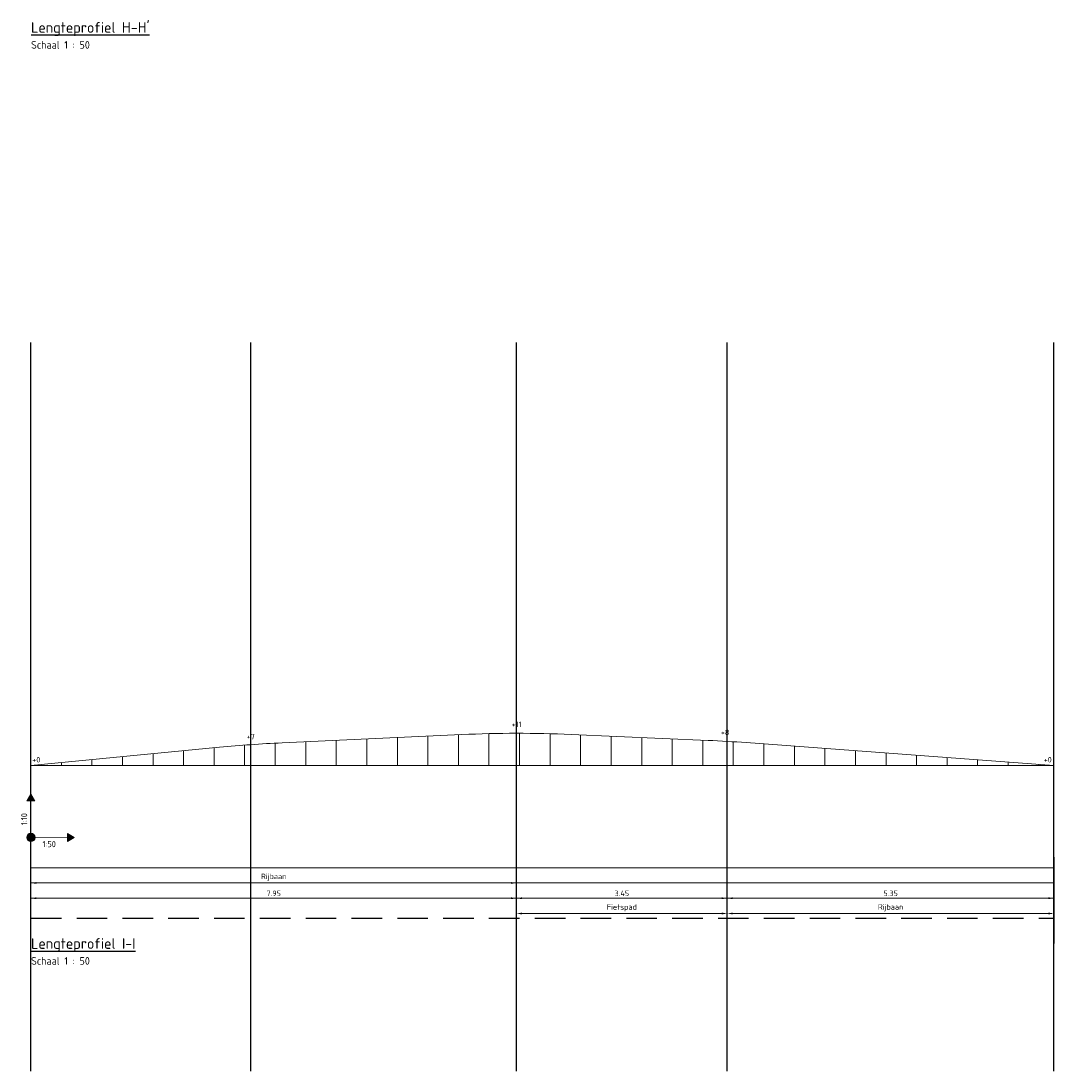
# Model space of a CAD drawing. Header units: metres. Extents: x 196651 to 397723, y 354703 to 710691.
# Tile 215 of 256: x 198844 to 198861, y 355235 to 355252. Entities that reach past the tile are written whole.
import ezdxf
from ezdxf.enums import TextEntityAlignment as Align

# ---------------------------------------------------------------- set-up
doc = ezdxf.new("R2010")
doc.units = ezdxf.units.M
doc.header["$MEASUREMENT"] = 0
doc.linetypes.add('DASHDOT2', pattern=[0.5, 0.25, -0.125, 0, -0.125])
doc.linetypes.add('DASHED2', pattern=[0.375, 0.25, -0.125])
doc.layers.add('X-XX-AL-AANPIJLING-M', color=7, linetype='Continuous', lineweight=18)
doc.layers.add('X-XX-XX-DETAIL1-G', color=1, linetype='Continuous', lineweight=18)
doc.layers.add('X-XX-AL-DETAIL-AFSTANDSLIJNEN-G', color=2, linetype='Continuous', lineweight=5, plot=False)
doc.layers.add('X-XX-AL-HULPLIJNEN', color=4, linetype='Continuous', lineweight=25, plot=False)
for name, color, linetype in [('X-XX-NIEUW-DETAIL-G', 1, 'Continuous'), ('X-XX-NIEUW-DETAIL-M', 7, 'Continuous'), ('X-XX-NIEUW-DETAIL-T', 3, 'Continuous')]:
    doc.layers.add(name, color=color, linetype=linetype)
doc.styles.add('NLCS-ISO', font='NLCS-ISO.ttf')
doc.styles.add('NLCS-ISO-M20-T25', font='NLCS-ISO.ttf')
doc.styles.add('NLCS-ISO-T18', font='NLCS-ISO.ttf')
doc.dimstyles.new('Jens 1_50 - standaard', dxfattribs={"dimscale": 0.05, "dimtxt": 1.8, "dimasz": 1.8, "dimexe": 2, "dimexo": 2, "dimgap": 0.7, "dimtad": 1, "dimzin": 0, "dimdsep": 46, "dimtxsty": 'NLCS-ISO', "dimcen": 2.5, "dimdle": 2, "dimse1": 1, "dimse2": 1, "dimclrd": 256, "dimclre": 256, "dimclrt": 256, "dimadec": 1, "dimazin": 0, "dimtfac": 1, "dimtdec": 3, "dimtofl": 0, "dimtmove": 1, "dimatfit": 0, "dimfxl": 2, "dimfxlon": 1, "dimtfillclr": 254, "dimtolj": 1, "dimtzin": 0, "dimlwd": 18, "dimlwe": 18, "dimarcsym": 0})

# ---------------------------------------------------------------- blocks, each defined once
blk = doc.blocks.new('d')
at = {"color": 3, "style": 'NLCS-ISO'}
blk.add_attdef('%%UA-A', (0, -0.5), '', height=0.175, dxfattribs=at)
at = {"color": 1, "style": 'NLCS-ISO'}
blk.add_attdef('A-A', (0, -0.76), '', height=0.125, dxfattribs=at)
blk = doc.blocks.new('N-WE-VH-LENGTEPROFIEL II')
at = {"layer": 'X-XX-AL-HULPLIJNEN', "flags": 128}
for points in [[(0, -1), (0, 1.3859)], [(3.6, -1), (3.6, 1.3859)], [(7.95, -1), (7.95, 1.3859)], [(11.4, -1), (11.4, 1.3859)], [(16.75, -1), (16.75, 1.3859)]]:
    blk.add_lwpolyline(points, dxfattribs=at)
at = {"layer": 'X-XX-XX-DETAIL1-G', "flags": 128}
blk.add_lwpolyline([(0, 0), (3.0877, 0.06, -0.002562), (4.1123, 0.0747), (7.0555, 0.1018, -0.004473), (8.8445, 0.1022), (11.0872, 0.0827, -0.001564), (11.7128, 0.0753), (16.75, 0)], format="xyb", dxfattribs=at)
at = {"layer": 'X-XX-XX-DETAIL1-G', "color": 251, "lineweight": 5, "true_color": 0x636466, "flags": 128}
for points in [[(7.5, 0), (7.5, 0.1049)], [(8, 0), (8, 0.106)], [(8.5, 0), (8.5, 0.1046)], [(4, 0), (4, 0.0736)], [(4.5, 0), (4.5, 0.0783)], [(5, 0), (5, 0.0829)], [(5.5, 0), (5.5, 0.0875)], [(6, 0), (6, 0.0921)], [(6.5, 0), (6.5, 0.0967)], [(7, 0), (7, 0.1013)], [(9, 0), (9, 0.1009)], [(9.5, 0), (9.5, 0.0965)], [(10, 0), (10, 0.0922)], [(10.5, 0), (10.5, 0.0878)], [(11, 0), (11, 0.0835)], [(11.5, 0), (11.5, 0.0783)], [(12, 0), (12, 0.071)], [(2, 0), (2, 0.0389)], [(2.5, 0), (2.5, 0.0486)], [(3, 0), (3, 0.0583)], [(3.5, 0), (3.5, 0.0672)], [(12.5, 0), (12.5, 0.0636)], [(13, 0), (13, 0.0561)], [(13.5, 0), (13.5, 0.0486)], [(14, 0), (14, 0.0411)], [(0.5, 0), (0.5, 0.0097)], [(1, 0), (1, 0.0194)], [(1.5, 0), (1.5, 0.0292)], [(14.5, 0), (14.5, 0.0336)], [(15, 0), (15, 0.0262)], [(15.5, 0), (15.5, 0.0187)], [(16, 0), (16, 0.0112)], [(16.5, 0), (16.5, 0.0037)]]:
    blk.add_lwpolyline(points, dxfattribs=at)
at = {"layer": 'X-XX-XX-DETAIL1-G', "flags": 128}
blk.add_lwpolyline([(0, 0), (16.75, 0)], dxfattribs=at)
blk = doc.blocks.new('*D2041')
at = {"layer": 'Defpoints', "color": 0, "transparency": 16777216}
for p in [(198843.825, 355238.173), (198851.775, 355238.173), (198851.775, 355237.923)]:
    blk.add_point(p, dxfattribs=at)
at = {"layer": 'X-XX-AL-AANPIJLING-M', "linetype": 'Continuous', "lineweight": 18, "transparency": 16777216}
blk.add_line((198843.915, 355237.923), (198851.685, 355237.923), dxfattribs=at)
at = {"layer": 'X-XX-AL-AANPIJLING-M', "transparency": 16777216}
for points in [[(198843.915, 355237.938), (198843.915, 355237.908), (198843.825, 355237.923)], [(198851.685, 355237.938), (198851.685, 355237.908), (198851.775, 355237.923)]]:
    blk.add_solid(points, dxfattribs=at)
at = {"layer": 'X-XX-AL-AANPIJLING-M', "transparency": 16777216, "insert": (198847.8, 355238.003), "char_height": 0.09, "attachment_point": 5, "style": 'NLCS-ISO'}
blk.add_mtext('\\A1;7.95', dxfattribs=at)
blk = doc.blocks.new('*D2042')
at = {"layer": 'Defpoints', "color": 0, "transparency": 16777216}
for p in [(198843.825, 355242.584), (198851.775, 355239.559), (198851.775, 355238.173)]:
    blk.add_point(p, dxfattribs=at)
at = {"layer": 'X-XX-AL-AANPIJLING-M', "linetype": 'Continuous', "lineweight": 18, "transparency": 16777216}
blk.add_line((198843.915, 355238.173), (198851.685, 355238.173), dxfattribs=at)
at = {"layer": 'X-XX-AL-AANPIJLING-M', "transparency": 16777216}
for points in [[(198843.915, 355238.188), (198843.915, 355238.158), (198843.825, 355238.173)], [(198851.685, 355238.188), (198851.685, 355238.158), (198851.775, 355238.173)]]:
    blk.add_solid(points, dxfattribs=at)
at = {"layer": 'X-XX-AL-AANPIJLING-M', "transparency": 16777216, "insert": (198847.8, 355238.267), "char_height": 0.09, "attachment_point": 5, "style": 'NLCS-ISO'}
blk.add_mtext('\\A1;Rijbaan', dxfattribs=at)
blk = doc.blocks.new('*D2043')
at = {"layer": 'Defpoints', "color": 0, "transparency": 16777216}
for p in [(198851.775, 355238.173), (198855.225, 355238.173), (198855.225, 355237.923)]:
    blk.add_point(p, dxfattribs=at)
at = {"layer": 'X-XX-AL-AANPIJLING-M', "linetype": 'Continuous', "lineweight": 18, "transparency": 16777216}
blk.add_line((198851.865, 355237.923), (198855.135, 355237.923), dxfattribs=at)
at = {"layer": 'X-XX-AL-AANPIJLING-M', "transparency": 16777216}
for points in [[(198851.865, 355237.938), (198851.865, 355237.908), (198851.775, 355237.923)], [(198855.135, 355237.938), (198855.135, 355237.908), (198855.225, 355237.923)]]:
    blk.add_solid(points, dxfattribs=at)
at = {"layer": 'X-XX-AL-AANPIJLING-M', "transparency": 16777216, "insert": (198853.5, 355238.003), "char_height": 0.09, "attachment_point": 5, "style": 'NLCS-ISO'}
blk.add_mtext('\\A1;3.45', dxfattribs=at)
blk = doc.blocks.new('*D2044')
at = {"layer": 'Defpoints', "color": 0, "transparency": 16777216}
for p in [(198851.775, 355242.084), (198855.225, 355239.059), (198855.225, 355237.673)]:
    blk.add_point(p, dxfattribs=at)
at = {"layer": 'X-XX-AL-AANPIJLING-M', "linetype": 'Continuous', "lineweight": 18, "transparency": 16777216}
blk.add_line((198851.865, 355237.673), (198855.135, 355237.673), dxfattribs=at)
at = {"layer": 'X-XX-AL-AANPIJLING-M', "transparency": 16777216}
for points in [[(198851.865, 355237.688), (198851.865, 355237.658), (198851.775, 355237.673)], [(198855.135, 355237.688), (198855.135, 355237.658), (198855.225, 355237.673)]]:
    blk.add_solid(points, dxfattribs=at)
at = {"layer": 'X-XX-AL-AANPIJLING-M', "transparency": 16777216, "insert": (198853.5, 355237.767), "char_height": 0.09, "attachment_point": 5, "style": 'NLCS-ISO'}
blk.add_mtext('\\A1;Fietspad', dxfattribs=at)
blk = doc.blocks.new('*D2045')
at = {"layer": 'Defpoints', "color": 0, "transparency": 16777216}
for p in [(198855.225, 355238.173), (198860.575, 355238.173), (198860.575, 355237.923)]:
    blk.add_point(p, dxfattribs=at)
at = {"layer": 'X-XX-AL-AANPIJLING-M', "linetype": 'Continuous', "lineweight": 18, "transparency": 16777216}
blk.add_line((198855.315, 355237.923), (198860.485, 355237.923), dxfattribs=at)
at = {"layer": 'X-XX-AL-AANPIJLING-M', "transparency": 16777216}
for points in [[(198855.315, 355237.938), (198855.315, 355237.908), (198855.225, 355237.923)], [(198860.485, 355237.938), (198860.485, 355237.908), (198860.575, 355237.923)]]:
    blk.add_solid(points, dxfattribs=at)
at = {"layer": 'X-XX-AL-AANPIJLING-M', "transparency": 16777216, "insert": (198857.9, 355238.003), "char_height": 0.09, "attachment_point": 5, "style": 'NLCS-ISO'}
blk.add_mtext('\\A1;5.35', dxfattribs=at)
blk = doc.blocks.new('*D2046')
at = {"layer": 'Defpoints', "color": 0, "transparency": 16777216}
for p in [(198855.225, 355242.084), (198860.575, 355239.059), (198860.575, 355237.673)]:
    blk.add_point(p, dxfattribs=at)
at = {"layer": 'X-XX-AL-AANPIJLING-M', "linetype": 'Continuous', "lineweight": 18, "transparency": 16777216}
blk.add_line((198855.315, 355237.673), (198860.485, 355237.673), dxfattribs=at)
at = {"layer": 'X-XX-AL-AANPIJLING-M', "transparency": 16777216}
for points in [[(198855.315, 355237.688), (198855.315, 355237.658), (198855.225, 355237.673)], [(198860.485, 355237.688), (198860.485, 355237.658), (198860.575, 355237.673)]]:
    blk.add_solid(points, dxfattribs=at)
at = {"layer": 'X-XX-AL-AANPIJLING-M', "transparency": 16777216, "insert": (198857.9, 355237.767), "char_height": 0.09, "attachment_point": 5, "style": 'NLCS-ISO'}
blk.add_mtext('\\A1;Rijbaan', dxfattribs=at)
blk = doc.blocks.new('N-WE-VH-LENGTEPROFIEL VERSCHALING')
at = {"layer": 'X-XX-XX-DETAIL1-G'}
h = blk.add_hatch(color=256, dxfattribs=at)
h.dxf.hatch_style = 1
h.paths.add_polyline_path([(0, 0.3556), (-0.0325, 0.3), (0.0325, 0.3)])
h = blk.add_hatch(color=256, dxfattribs=at)
h.dxf.hatch_style = 1
edge = h.paths.add_edge_path()
edge.add_arc((0, 0), 0.0342, 0, 360)
h = blk.add_hatch(color=256, dxfattribs=at)
h.dxf.hatch_style = 1
h.paths.add_polyline_path([(0.3556, 0), (0.3, 0.0325), (0.3, -0.0325)])
at = {"layer": 'X-XX-XX-DETAIL1-G', "flags": 128}
for points in [[(0, 0.3556), (-0.0325, 0.3)], [(0, 0.3556), (0.0325, 0.3)], [(0.0325, 0.3), (-0.0325, 0.3)], [(0.3556, 0), (0.3, 0.0325)], [(0.3, -0.0325), (0.3, 0.0325)], [(0.3556, 0), (0.3, -0.0325)]]:
    blk.add_lwpolyline(points, dxfattribs=at)
at = {"layer": 'X-XX-XX-DETAIL1-G', "const_width": 0.005, "flags": 128}
for points in [[(0, 0), (0, 0.3)], [(0, 0), (0.3, 0)]]:
    blk.add_lwpolyline(points, dxfattribs=at)
at = {"layer": 'X-XX-XX-DETAIL1-G'}
blk.add_circle((0, 0), 0.0342, dxfattribs=at)
at = {"layer": 'X-XX-XX-DETAIL1-G', "insert": (-0.03, 0.15), "char_height": 0.05, "attachment_point": 8, "rotation": 90, "style": 'NLCS-ISO-M20-T25'}
blk.add_mtext_dynamic_manual_height_columns('1:10', width=0.24292, gutter_width=9, heights=[0], dxfattribs=at)
at = {"layer": 'X-XX-XX-DETAIL1-G', "insert": (0.15, -0.03), "char_height": 0.05, "attachment_point": 2, "style": 'NLCS-ISO-M20-T25'}
blk.add_mtext_dynamic_manual_height_columns('1:50', width=0.24292, gutter_width=9, heights=[0], dxfattribs=at)

msp = doc.modelspace()

# ---------------------------------------------------------------- linework, layer by layer
at = {"layer": 'X-XX-AL-DETAIL-AFSTANDSLIJNEN-G', "flags": 128}
for points in [[(198843.825, 355238.423), (198860.575, 355238.423)], [(198843.825, 355238.173), (198860.575, 355238.173)], [(198843.825, 355237.923), (198860.575, 355237.923)]]:
    msp.add_lwpolyline(points, dxfattribs=at)
at = {"layer": 'X-XX-AL-HULPLIJNEN', "flags": 128}
msp.add_lwpolyline([(198860.575, 355238.594), (198860.575, 355237.183)], dxfattribs=at)
at = {"layer": 'X-XX-NIEUW-DETAIL-G', "color": 6, "linetype": 'DASHDOT2', "flags": 128}
for points in [[(198843.825, 355239.344), (198843.825, 355240.844)], [(198860.575, 355239.344), (198860.575, 355240.844)]]:
    msp.add_lwpolyline(points, dxfattribs=at)
at = {"layer": 'X-XX-NIEUW-DETAIL-M', "color": 1, "linetype": 'DASHED2', "ltscale": 2, "flags": 128}
msp.add_lwpolyline([(198843.825, 355237.594), (198860.575, 355237.594)], dxfattribs=at)

# ---------------------------------------------------------------- block references
at = {"layer": 'X-XX-NIEUW-DETAIL-M'}
for p, values in [((198843.828, 355252.594), {'%%UA-A': "%%ULengteprofiel H-H'", 'A-A': 'Schaal 1 : 50'}), ((198843.828, 355237.594), {'%%UA-A': '%%ULengteprofiel I-I', 'A-A': 'Schaal 1 : 50'})]:
    msp.add_blockref('d', p, dxfattribs=at).add_auto_attribs(values)
at = {"layer": 'X-XX-XX-DETAIL1-G', "yscale": 5}
msp.add_blockref('N-WE-VH-LENGTEPROFIEL II', (198843.825, 355240.094), dxfattribs=at)
at = {"layer": 'X-XX-XX-DETAIL1-G', "xscale": 2, "yscale": 2, "zscale": 2}
msp.add_blockref('N-WE-VH-LENGTEPROFIEL VERSCHALING', (198843.825, 355238.919), dxfattribs=at)

# ---------------------------------------------------------------- texts
at = {"layer": 'X-XX-NIEUW-DETAIL-T', "style": 'NLCS-ISO-T18'}
for s, p in [('+11', (198851.777, 355240.698)), ('+8', (198855.19, 355240.567)), ('+7', (198847.425, 355240.498)), ('+0', (198843.914, 355240.119)), ('+0', (198860.472, 355240.119))]:
    msp.add_text(s, height=0.09, dxfattribs=at).set_placement(p, align=Align.BOTTOM_CENTER)

# ---------------------------------------------------------------- dimensions: what is measured, and where the dimension line sits
at = {"layer": 'X-XX-AL-AANPIJLING-M'}
for base, p1, p2, text, picture, middle in [((198851.775, 355238.173), (198843.825, 355242.584), (198851.775, 355239.559), 'Rijbaan', '*D2042', (198847.8, 355238.267)), ((198855.225, 355237.673), (198851.775, 355242.084), (198855.225, 355239.059), 'Fietspad', '*D2044', (198853.5, 355237.767)), ((198860.575, 355237.673), (198855.225, 355242.084), (198860.575, 355239.059), 'Rijbaan', '*D2046', (198857.9, 355237.767))]:
    dim = msp.add_linear_dim(base=base, p1=p1, p2=p2, text=text, dimstyle='Jens 1_50 - standaard', dxfattribs=at)
    dim.commit()
    dim.dimension.update_dxf_attribs({"geometry": picture, "text_midpoint": middle})
for base, p1, p2, picture, middle in [((198851.775, 355237.923), (198843.825, 355238.173), (198851.775, 355238.173), '*D2041', (198847.8, 355238.003)), ((198855.225, 355237.923), (198851.775, 355238.173), (198855.225, 355238.173), '*D2043', (198853.5, 355238.003)), ((198860.575, 355237.923), (198855.225, 355238.173), (198860.575, 355238.173), '*D2045', (198857.9, 355238.003))]:
    dim = msp.add_linear_dim(base=base, p1=p1, p2=p2, dimstyle='Jens 1_50 - standaard', dxfattribs=at)
    dim.commit()
    dim.dimension.update_dxf_attribs({"geometry": picture, "text_midpoint": middle})

doc.saveas('drawing.dxf')
